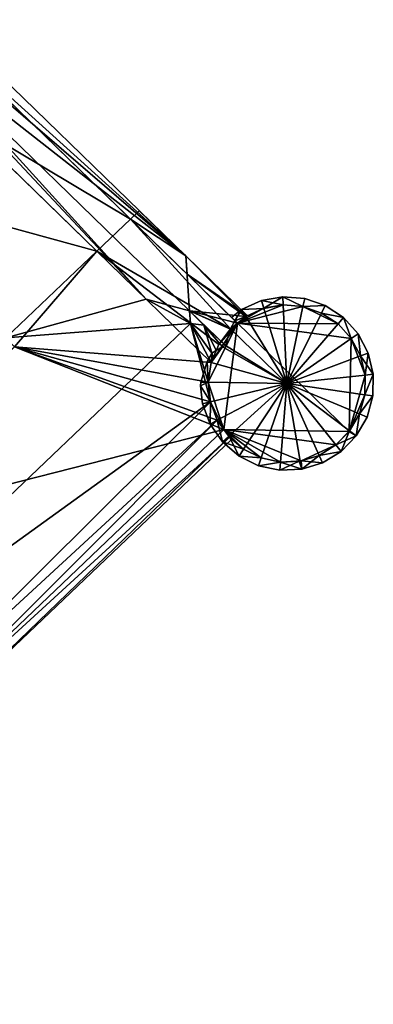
# Model space of a CAD drawing. Header units: inches. Extents: x 2523744 to 2528136, y 1148995 to 1152010.
# Tile 201 of 256: x 2527711 to 2527733, y 1150995 to 1151055. Entities that reach past the tile are written whole.
import ezdxf

# ---------------------------------------------------------------- set-up
doc = ezdxf.new("R2010")
doc.units = ezdxf.units.IN
doc.header["$MEASUREMENT"] = 0
doc.layers.add('Gebaeude Einzelhaus', color=10, linetype='Continuous')
doc.layers.add('Turm', color=10, linetype='Continuous')

msp = doc.modelspace()

# ---------------------------------------------------------------- meshes
at = {"layer": 'Gebaeude Einzelhaus'}
mesh = msp.add_polyface(dxfattribs=at)
corners = [(2527710.657, 1151035.881, 370.526), (2527707.717, 1151049.432, 370.526), (2527716.219, 1151041.18, 370.526), (2527718.268, 1151043.132, 370.526), (2527721.732, 1151039.769, 390), (2527724.659, 1151036.928, 390), (2527724.817, 1151036.775, 389.894), (2527718.268, 1151043.132, 387.479), (2527706.217, 1151054.83, 390), (2527706.217, 1151054.83, 370.526), (2527703.458, 1151053.566, 389.672), (2527716.219, 1151041.18, 387.479), (2527719.233, 1151038.254, 389.672), (2527703.458, 1151053.566, 385.767), (2527716.219, 1151041.18, 386.237), (2527724.391, 1151036.434, 370.526), (2527724.817, 1151036.775, 370.526), (2527723.666, 1151035.473, 370.526), (2527710.657, 1151035.881, 387.479), (2527725.33, 1151037.185, 389.608), (2527725.426, 1151037.229, 389.549), (2527721.656, 1151040.888, 389.549), (2527706.774, 1151055.333, 389.549), (2527721.886, 1151037.529, 390.903), (2527704.916, 1151054, 390.903), (2527705.828, 1151054.479, 390.314), (2527718.811, 1151043.65, 387.479), (2527725.33, 1151037.185, 389.482), (2527725.426, 1151037.229, 389.419)]
mesh.append_faces([[corners[k] for k in face] for face in [(4, 19, 5), (4, 20, 19), (4, 21, 20), (4, 8, 21), (21, 8, 22), (23, 21, 24), (24, 21, 25), (25, 21, 8), (8, 21, 22), (23, 19, 21), (21, 19, 20), (23, 24, 12), (21, 7, 26), (21, 4, 7), (6, 4, 27), (27, 4, 28), (28, 4, 21), (21, 4, 28), (28, 4, 27), (27, 4, 6), (4, 21, 7), (7, 21, 26), (18, 12, 11)]], dxfattribs={"color": 13})
mesh.append_faces([[corners[k] for k in face] for face in [(0, 1, 2), (3, 2, 1), (4, 5, 6), (4, 7, 8), (9, 7, 3), (10, 11, 12), (11, 13, 14), (15, 3, 16), (17, 2, 15), (15, 2, 3), (11, 14, 18), (3, 7, 16), (16, 7, 6), (6, 7, 4)]], dxfattribs={"color": 41})
mesh = msp.add_polyface(dxfattribs=at)
corners = [(2527710.657, 1151035.881, 370.526), (2527702.52, 1151044.558, 370.526), (2527707.717, 1151049.432, 370.526), (2527710.657, 1151035.881, 381.916), (2527702.52, 1151044.558, 381.494), (2527710.657, 1151035.881, 377.966), (2527702.52, 1151044.558, 377.966), (2527702.008, 1151045.104, 381.916), (2527702.008, 1151045.104, 381.899), (2527701.986, 1151045.083, 381.899), (2527703.269, 1151053.521, 370.526), (2527703.458, 1151053.566, 370.526), (2527702.008, 1151045.104, 370.526), (2527701.893, 1151053.549, 370.526), (2527700.568, 1151053.916, 370.526), (2527700.463, 1151053.976, 370.526), (2527702.008, 1151045.104, 377.966), (2527718.268, 1151043.132, 370.526), (2527706.217, 1151054.83, 370.526), (2527705.828, 1151054.479, 370.526), (2527704.61, 1151053.839, 370.526), (2527706.217, 1151054.83, 390), (2527718.268, 1151043.132, 387.479), (2527703.458, 1151053.566, 389.672), (2527703.458, 1151053.566, 385.767), (2527716.219, 1151041.18, 387.479), (2527710.627, 1151034.817, 381.494), (2527701.461, 1151044.591, 381.494), (2527702.088, 1151053.545, 385.197), (2527703.269, 1151053.521, 385.672), (2527716.219, 1151041.18, 386.237), (2527700.463, 1151053.976, 385.969), (2527700.568, 1151053.916, 385.906), (2527701.893, 1151053.549, 385.271), (2527719.233, 1151038.254, 389.672), (2527704.61, 1151053.839, 390.598), (2527704.916, 1151054, 390.903)]
mesh.append_faces([[corners[k] for k in face] for face in [(3, 9, 7), (26, 27, 3), (3, 27, 9), (3, 27, 26), (28, 9, 29), (29, 9, 24), (24, 9, 30), (30, 9, 3), (3, 9, 27), (9, 8, 4), (31, 9, 32), (32, 9, 33), (33, 9, 28), (9, 4, 8), (34, 35, 23), (34, 36, 35)]], dxfattribs={"color": 13})
mesh.append_faces([[corners[k] for k in face] for face in [(0, 1, 2), (3, 4, 5), (5, 4, 6), (3, 7, 4), (4, 7, 8), (9, 8, 7), (2, 10, 11), (1, 12, 2), (2, 12, 10), (10, 12, 13), (13, 12, 14), (14, 12, 15), (8, 16, 4), (4, 16, 6), (9, 16, 8), (17, 2, 18), (18, 2, 19), (19, 2, 20), (20, 2, 11), (21, 22, 18), (23, 24, 25)]], dxfattribs={"color": 41})
mesh = msp.add_polyface(dxfattribs=at)
corners = [(2527724.659, 1151036.928, 390), (2527724.817, 1151036.775, 390), (2527724.817, 1151036.775, 389.894), (2527723.196, 1151034.364, 370.526), (2527716.219, 1151041.18, 370.526), (2527723.666, 1151035.473, 370.526), (2527723.985, 1151030.276, 370.526), (2527711.17, 1151035.334, 370.526), (2527723.578, 1151030.844, 370.526), (2527723.154, 1151031.97, 370.526), (2527723.024, 1151033.17, 370.526), (2527710.657, 1151035.881, 370.526), (2527699.253, 1151023.981, 370.526), (2527711.17, 1151035.334, 381.916), (2527699.253, 1151023.981, 387.871), (2527711.17, 1151035.334, 387.871), (2527711.17, 1151035.334, 377.966), (2527699.253, 1151023.981, 381.853), (2527710.657, 1151035.881, 381.916), (2527710.657, 1151035.881, 387.479), (2527710.657, 1151035.881, 377.966), (2527716.219, 1151041.18, 386.237), (2527710.627, 1151034.817, 381.494), (2527725.33, 1151037.185, 389.608), (2527721.886, 1151037.529, 390.903), (2527724.391, 1151036.434, 390.326), (2527724.378, 1151036.416, 390.339), (2527724.073, 1151035.406, 390.903), (2527722.749, 1151036.664, 390.885), (2527723.897, 1151035.341, 390.746), (2527723.321, 1151034.659, 389.92), (2527723.508, 1151035.1, 390.334), (2527723.242, 1151034.935, 390.053), (2527698.818, 1151024.453, 387.536), (2527721.938, 1151036.759, 391.213), (2527723.196, 1151034.364, 389.854), (2527723.024, 1151033.17, 389.464), (2527723.154, 1151031.97, 388.964), (2527719.233, 1151038.254, 389.672)]
mesh.append_faces([[corners[k] for k in face] for face in [(22, 18, 13), (18, 22, 13), (0, 23, 1), (1, 24, 25), (25, 24, 26), (26, 24, 27), (1, 23, 24), (28, 29, 27), (30, 31, 32), (32, 31, 28), (28, 31, 29), (24, 28, 27), (15, 33, 19), (24, 34, 28), (32, 35, 30), (32, 34, 35), (35, 34, 36), (36, 34, 37), (32, 28, 34), (19, 34, 38), (38, 34, 24)]], dxfattribs={"color": 13})
mesh.append_faces([[corners[k] for k in face] for face in [(0, 1, 2), (3, 4, 5), (6, 7, 8), (8, 7, 9), (9, 7, 10), (10, 7, 3), (3, 7, 4), (4, 7, 11), (6, 12, 7), (13, 14, 15), (16, 17, 13), (18, 13, 19), (19, 13, 15), (18, 16, 13), (18, 20, 16), (19, 21, 18)]], dxfattribs={"color": 41})
mesh = msp.add_polyface(dxfattribs=at)
corners = [(2527700.761, 1151011.533, 389.375), (2527700.761, 1151011.533, 389.302), (2527700.665, 1151011.634, 389.375), (2527699.926, 1151011.538, 370.526), (2527699.253, 1151023.981, 370.526), (2527701.12, 1151011.531, 370.526), (2527702.274, 1151011.23, 370.526), (2527703.347, 1151010.616, 370.526), (2527723.985, 1151030.276, 370.526), (2527711.17, 1151035.334, 381.916), (2527699.253, 1151023.981, 381.853), (2527699.253, 1151023.981, 387.871), (2527711.17, 1151035.334, 377.966), (2527699.253, 1151023.981, 377.966), (2527723.985, 1151030.276, 388.023), (2527703.347, 1151010.616, 388.024), (2527698.818, 1151024.453, 381.85), (2527699.796, 1151024.498, 381.494), (2527698.744, 1151024.532, 381.85), (2527699.461, 1151011.42, 390.435), (2527699.926, 1151011.538, 390), (2527699.88, 1151011.918, 389.765), (2527711.17, 1151035.334, 387.871), (2527698.818, 1151024.453, 387.536), (2527710.657, 1151035.881, 387.479), (2527698.744, 1151024.532, 387.479), (2527703.891, 1151010.099, 387.632), (2527724.316, 1151029.815, 387.73), (2527724.46, 1151029.693, 387.632), (2527703.361, 1151010.608, 388.015), (2527723.578, 1151030.844, 388.385), (2527723.154, 1151031.97, 388.964), (2527702.274, 1151011.23, 388.642), (2527701.12, 1151011.531, 389.172), (2527697.473, 1151013.453, 391.213), (2527721.938, 1151036.759, 391.213)]
mesh.append_faces([[corners[k] for k in face] for face in [(16, 17, 10), (17, 16, 10), (17, 18, 16), (19, 20, 21), (21, 20, 2), (2, 20, 0), (22, 11, 23), (24, 23, 25), (26, 27, 28), (26, 29, 27), (27, 29, 14), (14, 29, 15), (27, 26, 28), (30, 29, 14), (14, 29, 27), (27, 29, 26), (30, 15, 29), (31, 32, 30), (30, 32, 15), (33, 2, 1), (33, 21, 2), (31, 34, 32), (32, 34, 33), (33, 34, 21), (31, 35, 34), (25, 34, 24), (24, 34, 35)]], dxfattribs={"color": 13})
mesh.append_faces([[corners[k] for k in face] for face in [(0, 1, 2), (3, 4, 5), (5, 4, 6), (6, 4, 7), (7, 4, 8), (9, 10, 11), (12, 13, 10), (8, 14, 7), (7, 14, 15)]], dxfattribs={"color": 41})
mesh = msp.add_polyface(dxfattribs=at)
corners = [(2527620.759, 1151015.095, 382.599), (2527624.65, 1151012.532, 381.887), (2527620.755, 1151016.533, 381.887), (2527623.934, 1151011.835, 382.598), (2527623.803, 1151006.956, 385.087), (2527620.793, 1151003.601, 388.287), (2527623.919, 1151011.82, 382.613), (2527628.624, 1151006.97, 382.622), (2527672.58, 1150950.41, 388.287), (2527676.289, 1150951.109, 386.049), (2527684.067, 1150950.07, 382.599), (2527676.402, 1150957.945, 382.598), (2527683.87, 1150951.707, 381.887), (2527685.505, 1150950.028, 381.887), (2527683.155, 1150951.011, 382.597), (2527677.124, 1150958.636, 381.887), (2527676.408, 1150957.939, 382.598), (2527629.364, 1151007.69, 381.887), (2527628.649, 1151006.993, 382.598), (2527672.709, 1150939.035, 382.611), (2527672.725, 1150937.585, 381.887), (2527609.425, 1151004.035, 382.611), (2527607.976, 1151004.09, 381.887), (2527683.154, 1150951.01, 382.598), (2527672.744, 1150938.999, 382.576), (2527684.091, 1150950.046, 382.575), (2527623.92, 1151011.849, 382.598), (2527675.841, 1150958.534, 382.592), (2527628.671, 1151006.97, 382.598), (2527620.736, 1151015.119, 382.576), (2527609.39, 1151004.071, 382.576), (2527687.257, 1150955.007, 381.887), (2527688.894, 1150953.326, 381.887), (2527688.886, 1150954.767, 382.618), (2527687.954, 1150955.684, 382.597), (2527688.845, 1150962.44, 386.509), (2527687.948, 1150962.461, 386.049), (2527681.214, 1150962.618, 382.603), (2527679.814, 1150962.651, 381.887), (2527680.512, 1150961.934, 381.887), (2527689.476, 1150970.663, 382.603), (2527711.129, 1150984.135, 386.509), (2527711.154, 1150991.74, 382.618), (2527689.477, 1150970.662, 382.604), (2527711.159, 1150993.169, 381.887), (2527684.233, 1150966.953, 381.887), (2527681.949, 1150962.601, 382.979), (2527718.798, 1150983.89, 382.618), (2527720.238, 1150983.844, 381.887), (2527711.14, 1150991.755, 382.603), (2527687.974, 1150955.704, 382.618), (2527688.913, 1150954.74, 382.591), (2527718.824, 1150983.863, 382.591), (2527683.851, 1150950.293, 381.887), (2527688.672, 1150954.988, 381.887), (2527687.974, 1150955.704, 382.597), (2527687.948, 1150962.46, 386.049), (2527675.841, 1150958.534, 382.015), (2527675.716, 1150958.662, 381.887), (2527676.404, 1150958.05, 382.545), (2527683.154, 1150951.01, 382.597), (2527676.408, 1150957.939, 382.604), (2527677.124, 1150958.636, 377.869), (2527676.408, 1150957.939, 377.869), (2527677.124, 1150958.636, 377.769), (2527676.408, 1150957.939, 370.526), (2527676.408, 1150957.939, 377.769), (2527677.124, 1150958.636, 370.526), (2527675.841, 1150958.534, 377.869), (2527675.841, 1150958.534, 370.526), (2527675.841, 1150958.534, 377.769), (2527623.237, 1151012.55, 378.707), (2527623.237, 1151012.55, 378.607), (2527622.47, 1151013.338, 370.526), (2527623.934, 1151011.835, 378.707), (2527623.934, 1151011.835, 370.526), (2527623.934, 1151011.835, 378.607), (2527650.645, 1150984.407, 377.769), (2527628.649, 1151006.993, 370.526), (2527628.649, 1151006.993, 378.607), (2527650.645, 1150984.407, 377.869), (2527650.667, 1150984.384, 378.607), (2527650.667, 1150984.384, 378.707), (2527628.649, 1151006.993, 378.707), (2527620.736, 1151015.119, 370.526), (2527609.39, 1151004.071, 370.526), (2527672.744, 1150938.999, 370.526), (2527684.091, 1150950.046, 370.526), (2527683.154, 1150951.01, 370.526), (2527683.87, 1150951.707, 370.526), (2527687.264, 1150955.013, 370.526), (2527687.257, 1150955.007, 370.526), (2527687.974, 1150955.704, 370.526), (2527688.913, 1150954.74, 370.526), (2527718.824, 1150983.863, 370.526), (2527714.763, 1150988.034, 370.526), (2527711.14, 1150991.755, 370.526), (2527710.852, 1150991.474, 377.944), (2527710.852, 1150991.474, 378.044), (2527689.476, 1150970.663, 370.526), (2527681.284, 1150962.687, 377.974), (2527680.512, 1150961.934, 370.526), (2527689.476, 1150970.663, 377.966), (2527681.285, 1150962.686, 378.074), (2527689.476, 1150970.663, 378.065), (2527678.932, 1150960.397, 377.769), (2527678.932, 1150960.397, 377.869)]
mesh.append_faces([[corners[k] for k in face] for face in [(11, 38, 61), (61, 38, 37), (11, 57, 38), (38, 57, 58), (34, 53, 60), (55, 54, 34), (34, 54, 53), (40, 37, 43), (46, 9, 56), (37, 11, 46), (46, 11, 9), (37, 59, 11), (37, 38, 59), (59, 38, 57), (57, 38, 58), (14, 56, 9), (14, 34, 56), (34, 54, 55), (14, 53, 34), (34, 53, 54), (42, 49, 44), (47, 48, 52), (48, 47, 44), (44, 47, 42), (32, 33, 51), (32, 51, 48), (48, 51, 52), (33, 34, 50), (33, 31, 34), (33, 32, 31), (45, 37, 38), (45, 40, 37), (40, 49, 43), (45, 44, 40), (40, 44, 49), (37, 39, 38), (47, 42, 41), (47, 44, 42), (47, 48, 44), (47, 32, 48), (41, 33, 47), (47, 33, 32), (41, 35, 33), (35, 43, 36), (36, 43, 46), (37, 46, 43), (37, 43, 40), (40, 45, 37), (37, 45, 38), (40, 44, 45), (40, 42, 44), (35, 41, 43), (43, 41, 40), (40, 41, 42), (37, 38, 39), (34, 35, 36), (31, 33, 34), (34, 33, 35), (31, 32, 33), (19, 24, 20), (30, 21, 22), (22, 21, 20), (20, 21, 19), (0, 29, 2), (2, 29, 22), (22, 29, 30), (11, 15, 16), (17, 28, 18), (11, 27, 15), (15, 27, 17), (17, 27, 28), (26, 1, 3), (26, 0, 1), (1, 0, 2), (25, 10, 13), (20, 25, 13), (20, 24, 25), (13, 10, 12), (12, 10, 23), (21, 19, 5), (5, 19, 8), (21, 20, 19), (21, 22, 20), (21, 0, 22), (22, 0, 2), (21, 5, 0), (10, 20, 13), (10, 19, 20), (10, 8, 19), (7, 11, 18), (18, 11, 17), (17, 11, 15), (15, 11, 16), (9, 10, 14), (14, 10, 12), (12, 10, 13), (7, 8, 11), (11, 8, 9), (9, 8, 10), (4, 5, 7), (7, 5, 8), (3, 0, 6), (6, 0, 4), (4, 0, 5), (3, 1, 0), (0, 1, 2)]], dxfattribs={"color": 13})
mesh.append_faces([[corners[k] for k in face] for face in [(101, 91, 67), (67, 91, 89), (61, 16, 11), (15, 106, 62), (105, 67, 64), (105, 101, 67), (15, 39, 106), (106, 39, 105), (105, 39, 101), (15, 37, 39), (15, 61, 37), (15, 16, 61), (34, 12, 31), (31, 12, 91), (91, 12, 89), (34, 60, 12), (92, 99, 93), (93, 99, 94), (94, 99, 95), (95, 99, 96), (90, 101, 92), (92, 101, 99), (90, 91, 101), (104, 40, 98), (40, 104, 103), (103, 37, 40), (100, 39, 103), (103, 39, 37), (100, 101, 39), (97, 99, 102), (102, 99, 100), (100, 99, 101), (97, 96, 99), (98, 49, 97), (49, 98, 40), (97, 49, 96), (49, 95, 96), (49, 42, 95), (42, 47, 95), (52, 94, 95), (47, 52, 95), (52, 51, 94), (94, 51, 93), (51, 33, 93), (55, 33, 50), (55, 93, 33), (55, 92, 93), (34, 55, 50), (34, 31, 55), (55, 31, 92), (92, 31, 90), (90, 31, 91), (78, 85, 75), (75, 85, 73), (73, 85, 84), (86, 88, 87), (88, 67, 89), (86, 65, 88), (88, 65, 67), (78, 69, 85), (85, 69, 86), (86, 69, 65), (23, 88, 12), (12, 88, 89), (87, 88, 25), (25, 88, 23), (10, 25, 23), (25, 86, 87), (25, 24, 86), (21, 86, 19), (19, 86, 24), (21, 85, 86), (21, 30, 85), (30, 29, 85), (85, 29, 84), (29, 73, 84), (29, 0, 73), (69, 77, 70), (28, 83, 18), (68, 82, 57), (57, 82, 27), (27, 82, 28), (28, 82, 83), (80, 81, 68), (68, 81, 82), (77, 79, 80), (80, 79, 81), (69, 78, 77), (77, 78, 79), (73, 72, 75), (75, 72, 76), (71, 26, 74), (74, 26, 3), (73, 0, 72), (72, 0, 71), (71, 0, 26), (65, 69, 66), (66, 69, 70), (11, 57, 27), (57, 63, 68), (11, 16, 57), (57, 16, 63), (67, 65, 64), (64, 65, 66), (15, 63, 16), (15, 62, 63)]], dxfattribs={"color": 41})
at = {"layer": 'Turm'}
mesh = msp.add_polyface(dxfattribs=at)
corners = [(2527732.337, 1151034.777, 390.328), (2527732.188, 1151036.133, 389.554), (2527731.769, 1151035.84, 390.339), (2527732.809, 1151034.954, 389.554), (2527727.834, 1151033.085, 397.711), (2527732.616, 1151033.604, 390.329), (2527733.118, 1151033.658, 389.554), (2527731.293, 1151037.12, 389.554), (2527730.96, 1151036.731, 390.34), (2527729.958, 1151037.4, 390.328), (2527730.181, 1151037.853, 389.554), (2527728.818, 1151037.793, 390.327), (2527728.921, 1151038.286, 389.554), (2527727.594, 1151038.394, 389.554), (2527727.616, 1151037.89, 390.328), (2527726.281, 1151038.168, 389.554), (2527726.428, 1151037.685, 390.329), (2527725.065, 1151037.621, 389.554), (2527725.33, 1151037.185, 390.337), (2527724.451, 1151037.131, 389.554), (2527724.659, 1151036.928, 390), (2527724.391, 1151036.434, 390.339), (2527724.385, 1151036.439, 390.326), (2527724.073, 1151035.406, 390.903), (2527723.897, 1151035.341, 390.746), (2527724.378, 1151036.416, 390.339), (2527723.196, 1151034.364, 390.328), (2527723.508, 1151035.1, 390.334), (2527723.242, 1151034.935, 390.053), (2527722.966, 1151034.428, 389.961), (2527723.024, 1151033.17, 390.328), (2527722.57, 1151033.178, 389.631), (2527723.154, 1151031.97, 390.327), (2527722.545, 1151032.951, 389.554), (2527722.664, 1151031.854, 389.554), (2527723.133, 1151030.608, 389.554), (2527723.578, 1151030.844, 390.327), (2527723.896, 1151029.516, 389.554), (2527724.281, 1151029.864, 390.351), (2527725.189, 1151029.076, 390.339), (2527724.908, 1151028.649, 389.554), (2527726.266, 1151028.536, 390.326), (2527726.103, 1151028.06, 389.554), (2527727.446, 1151028.29, 390.327), (2527727.406, 1151027.788, 389.554), (2527728.738, 1151027.848, 389.554), (2527728.652, 1151028.348, 390.333), (2527729.804, 1151028.696, 390.325), (2527730.011, 1151028.238, 389.554), (2527731.149, 1151028.931, 389.554), (2527730.83, 1151029.331, 390.339), (2527732.078, 1151029.886, 389.554), (2527731.664, 1151030.198, 390.35), (2527732.275, 1151031.235, 390.327), (2527732.74, 1151031.041, 389.554), (2527733.094, 1151032.326, 389.554), (2527732.595, 1151032.398, 390.328), (2527732.338, 1151034.775, 390.327), (2527729.959, 1151037.4, 390.328), (2527726.43, 1151037.686, 390.328), (2527724.316, 1151029.815, 390.328), (2527728.588, 1151028.336, 390.319), (2527728.711, 1151028.359, 390.322), (2527731.633, 1151030.146, 390.328), (2527732.595, 1151032.399, 390.328), (2527728.711, 1151028.359, 370.526), (2527728.588, 1151028.336, 370.526), (2527729.804, 1151028.696, 370.526), (2527730.83, 1151029.331, 370.526), (2527731.633, 1151030.146, 370.526), (2527732.275, 1151031.235, 370.526), (2527732.595, 1151032.399, 370.526), (2527732.616, 1151033.604, 370.526), (2527732.338, 1151034.775, 370.526), (2527731.769, 1151035.84, 370.526), (2527730.96, 1151036.731, 370.526), (2527729.959, 1151037.4, 370.526), (2527728.818, 1151037.793, 370.526), (2527727.616, 1151037.89, 370.526), (2527726.43, 1151037.686, 370.526), (2527725.33, 1151037.185, 389.482), (2527725.33, 1151037.185, 389.608), (2527725.33, 1151037.185, 370.526), (2527724.817, 1151036.775, 390), (2527724.817, 1151036.775, 389.894), (2527724.817, 1151036.775, 370.526), (2527724.391, 1151036.434, 390.326), (2527723.321, 1151034.659, 389.92), (2527723.196, 1151034.364, 389.854), (2527723.024, 1151033.17, 389.464), (2527723.154, 1151031.97, 388.964), (2527723.578, 1151030.844, 388.385), (2527723.985, 1151030.276, 388.023), (2527724.316, 1151029.815, 387.73), (2527723.985, 1151030.276, 370.526), (2527724.316, 1151029.815, 370.526), (2527727.446, 1151028.29, 370.526), (2527725.189, 1151029.076, 370.526), (2527726.266, 1151028.536, 370.526), (2527723.666, 1151035.473, 370.526), (2527724.391, 1151036.434, 370.526), (2527723.196, 1151034.364, 370.526), (2527723.024, 1151033.17, 370.526), (2527723.154, 1151031.97, 370.526), (2527723.578, 1151030.844, 370.526)]
mesh.append_faces([[corners[k] for k in face] for face in [(5, 6, 64), (64, 6, 55), (64, 55, 53), (53, 55, 54), (63, 52, 51), (51, 53, 54), (51, 52, 53), (49, 63, 51), (49, 50, 63), (47, 49, 48), (47, 50, 49), (46, 62, 45), (45, 62, 48), (48, 62, 47), (43, 61, 44), (44, 61, 45), (45, 61, 46), (41, 43, 42), (42, 43, 44), (40, 41, 42), (40, 39, 41), (38, 60, 37), (37, 60, 40), (40, 60, 39), (36, 37, 35), (36, 38, 37), (34, 32, 35), (35, 32, 36), (33, 32, 34), (31, 30, 33), (33, 30, 32), (29, 30, 31), (29, 26, 30), (26, 28, 27), (26, 29, 28), (22, 21, 25), (20, 21, 22), (20, 18, 21), (19, 17, 20), (20, 17, 18), (18, 17, 16), (16, 17, 15), (59, 13, 14), (16, 15, 59), (59, 15, 13), (12, 11, 13), (13, 11, 14), (58, 11, 10), (10, 11, 12), (7, 58, 10), (7, 8, 58), (1, 2, 7), (7, 2, 8), (0, 3, 57), (6, 57, 3), (6, 5, 57), (2, 1, 0), (0, 1, 3), (56, 5, 4), (55, 6, 56), (56, 6, 5), (53, 56, 4), (54, 55, 53), (53, 55, 56), (52, 53, 4), (52, 51, 53), (53, 51, 54), (50, 52, 4), (50, 51, 52), (50, 49, 51), (47, 50, 4), (47, 49, 50), (47, 48, 49), (46, 47, 4), (46, 45, 47), (47, 45, 48), (43, 46, 4), (43, 45, 46), (43, 44, 45), (41, 43, 4), (41, 42, 43), (43, 42, 44), (39, 41, 4), (39, 40, 41), (41, 40, 42), (38, 39, 4), (38, 37, 39), (39, 37, 40), (36, 38, 4), (36, 37, 38), (36, 35, 37), (32, 36, 4), (34, 35, 32), (32, 35, 36), (32, 33, 34), (32, 30, 33), (33, 30, 31), (32, 4, 30), (26, 30, 4), (26, 29, 30), (30, 29, 31), (26, 28, 29), (26, 27, 28), (26, 24, 27), (26, 4, 24), (23, 21, 25), (25, 21, 22), (24, 4, 23), (23, 4, 21), (18, 21, 4), (17, 20, 18), (18, 20, 21), (21, 20, 22), (17, 19, 20), (16, 18, 4), (15, 17, 16), (16, 17, 18), (14, 16, 4), (13, 15, 14), (14, 15, 16), (11, 14, 4), (11, 13, 14), (11, 12, 13), (9, 11, 4), (9, 10, 11), (11, 10, 12), (8, 9, 4), (8, 7, 9), (9, 7, 10), (2, 8, 4), (1, 7, 2), (2, 7, 8), (5, 0, 4), (5, 3, 0), (5, 6, 3), (0, 2, 4), (3, 1, 0), (0, 1, 2)]], dxfattribs={"color": 13})
mesh.append_faces([[corners[k] for k in face] for face in [(102, 94, 103), (103, 94, 104), (94, 97, 95), (94, 98, 97), (94, 96, 98), (94, 65, 96), (96, 65, 66), (94, 68, 65), (65, 68, 67), (94, 69, 68), (69, 71, 70), (69, 72, 71), (69, 74, 72), (72, 74, 73), (75, 77, 76), (101, 85, 102), (102, 85, 94), (94, 85, 69), (69, 85, 74), (74, 85, 75), (75, 85, 77), (77, 85, 78), (78, 85, 79), (79, 85, 82), (101, 99, 85), (85, 99, 100), (41, 96, 43), (41, 98, 96), (41, 97, 98), (41, 39, 97), (93, 39, 60), (93, 97, 39), (93, 95, 97), (43, 96, 61), (61, 96, 66), (93, 94, 95), (93, 92, 94), (93, 60, 92), (92, 60, 91), (91, 60, 36), (38, 36, 60), (90, 36, 32), (90, 91, 36), (89, 32, 30), (89, 90, 32), (88, 30, 26), (88, 89, 30), (26, 87, 88), (26, 27, 87), (86, 25, 21), (21, 83, 86), (84, 80, 85), (85, 80, 82), (83, 81, 84), (84, 81, 80), (21, 18, 83), (83, 18, 81), (80, 79, 82), (18, 16, 81), (81, 16, 80), (80, 16, 79), (16, 59, 79), (59, 14, 79), (79, 14, 78), (14, 11, 78), (78, 11, 77), (58, 76, 11), (11, 76, 77), (58, 75, 76), (58, 8, 75), (8, 2, 75), (75, 2, 74), (2, 0, 74), (74, 0, 73), (0, 57, 73), (57, 72, 73), (57, 5, 72), (5, 64, 72), (72, 64, 71), (64, 53, 71), (71, 53, 70), (53, 69, 70), (53, 63, 69), (52, 63, 53), (63, 68, 69), (63, 50, 68), (50, 47, 68), (68, 47, 67), (47, 62, 67), (67, 62, 65), (62, 61, 65), (65, 61, 66), (46, 61, 62)]], dxfattribs={"color": 41})

doc.saveas('drawing.dxf')
